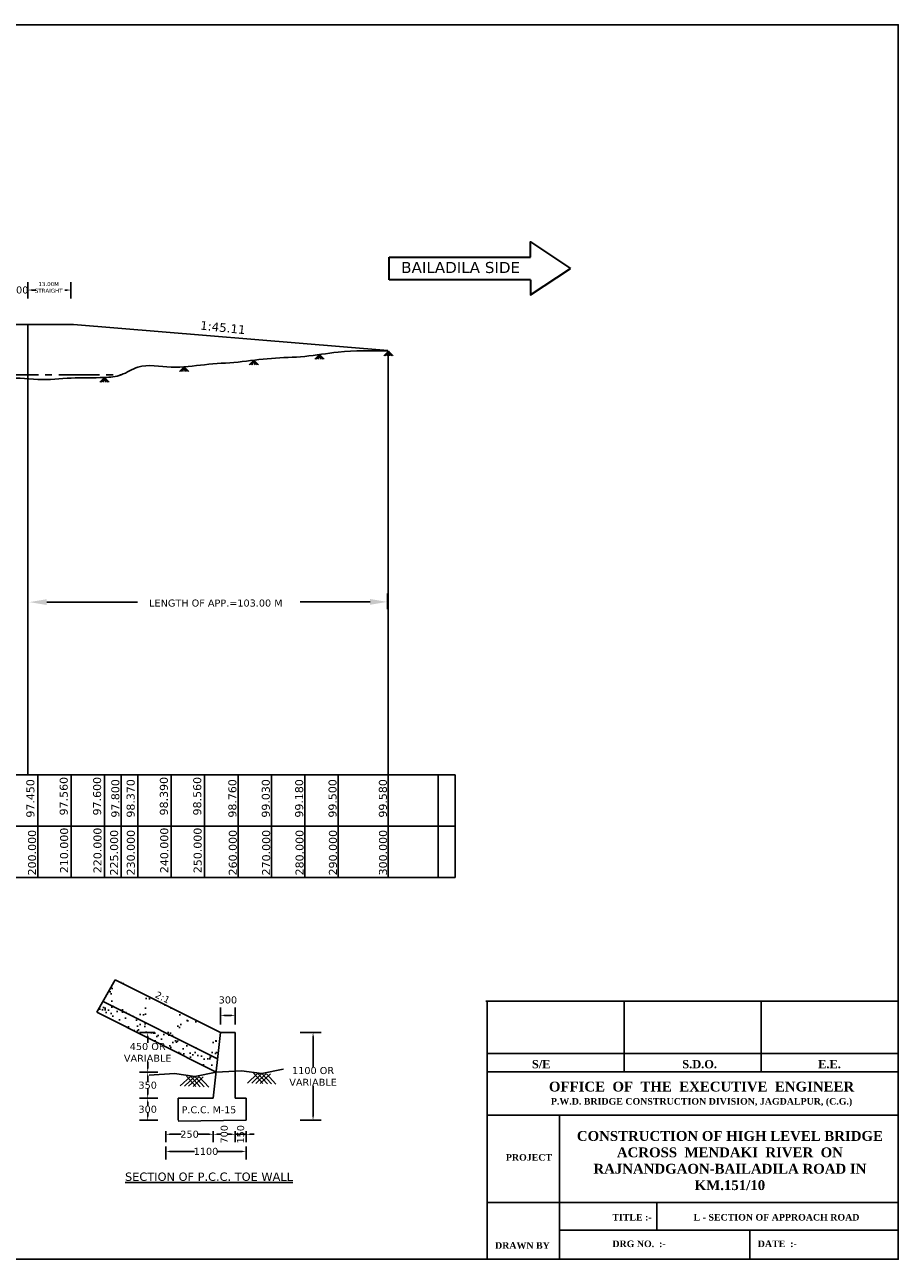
# Model space of a CAD drawing. Header units: feet. Extents: x -7746059455 to -3872100920, y -13315170765 to -6657279710.
# Tile 12 of 34: x -3872980004 to -3872947289, y -6657540428 to -6657494223. Entities that reach past the tile are written whole.
import ezdxf

# ---------------------------------------------------------------- set-up
doc = ezdxf.new("R2010")
doc.units = ezdxf.units.FT
doc.header["$MEASUREMENT"] = 0
doc.header["$PDMODE"] = 34
doc.header["$PDSIZE"] = 40
doc.linetypes.add('CENTER2', pattern=[28.575, 19.05, -3.175, 3.175, -3.175])
for name, color, linetype in [('CHAINAGE', 7, 'Continuous'), ('CHNGE', 7, 'Continuous'), ('GROUND_LVL', 114, 'Continuous'), ('TEX', 6, 'Continuous'), ('TEXT', 7, 'Continuous')]:
    doc.layers.add(name, color=color, linetype=linetype)
doc.layers.add('DIMENTION', color=7, linetype='Continuous', lineweight=9)
doc.styles.get("Standard").update_dxf_attribs({"font": 'verdana.ttf', "height": 264})
doc.dimstyles.new('Copy of ISO-25--------4', dxfattribs={"dimtxt": 200, "dimasz": 150, "dimexe": 300, "dimexo": 300, "dimgap": 0.02, "dimtad": 0, "dimtih": 1, "dimtoh": 1, "dimdec": 0, "dimlfac": 4, "dimdsep": 46, "dimtxsty": 'Standard', "dimcen": 150, "dimclrd": 1, "dimclre": 1, "dimclrt": 1, "dimadec": 0, "dimazin": 0, "dimtfac": 1, "dimtdec": 0, "dimtmove": 2, "dimatfit": 3, "dimfxl": 300, "dimarcsym": 0})
pattern_1 = [(142.5, (-3875013909.03, -6671265084.13), (15.313714, 468.411727), [0, -369.512685, 0, -413.270766, 0, -395.038232]), (172.5, (-3875013909, -6671265084.13), (-430.233515, 686.06498), [0, -199.34237, 0, -333.047618, 0, -127.627737]), (212.5, (-3875013610, -6671265084.13), (-757.04929, 1.375718), [0, -121.550225, 0, -437.580811, 0, -571.286059]), (222.5, (-3875013610, -6671265084.13), (-730.790733, 213.363325), [0, -60.775113, 0, -286.858532, 0, -328.185609])]

# ---------------------------------------------------------------- blocks, each defined once
blk = doc.blocks.new('*D60')
at = {"layer": 'Defpoints', "color": 0, "ltscale": 20, "transparency": 16777216}
for p in [(-3872972667.164012, -6657531298.225674), (-3872972667.164012, -6657531941.708136), (-3872972120.187997, -6657531941.708136)]:
    blk.add_point(p, dxfattribs=at)
at = {"layer": 'TEX', "color": 1, "lineweight": -2, "ltscale": 20, "transparency": 16777216}
for p, q in [((-3872972667.164012, -6657531641.708136), (-3872972667.164012, -6657530998.225674)), ((-3872972270.187997, -6657531298.225674), (-3872972517.164012, -6657531298.225674)), ((-3872972120.187997, -6657531641.708136), (-3872972120.187997, -6657530998.225674))]:
    blk.add_line(p, q, dxfattribs=at)
at = {"layer": 'TEX', "color": 1, "ltscale": 20, "transparency": 16777216}
for points in [[(-3872972517.164012, -6657531273.225674), (-3872972517.164012, -6657531323.225674), (-3872972667.164012, -6657531298.225674)], [(-3872972270.187997, -6657531273.225674), (-3872972270.187997, -6657531323.225674), (-3872972120.187997, -6657531298.225674)]]:
    blk.add_solid(points, dxfattribs=at)
at = {"layer": 'TEX', "color": 1, "ltscale": 20, "transparency": 16777216, "insert": (-3872972393.676004, -6657530723.223062), "char_height": 264, "attachment_point": 5}
blk.add_mtext('300', dxfattribs=at)
blk = doc.blocks.new('*D61')
at = {"layer": 'Defpoints', "color": 0, "ltscale": 20, "transparency": 16777216}
for p in [(-3872974718.324061, -6657533422.774967), (-3872975397.784658, -6657534403.100203), (-3872974718.324061, -6657534403.100203)]:
    blk.add_point(p, dxfattribs=at)
at = {"layer": 'TEX', "color": 1, "lineweight": -2, "ltscale": 20, "transparency": 16777216}
for p, q in [((-3872975018.324061, -6657533422.774967), (-3872975697.784658, -6657533422.774967)), ((-3872975397.784658, -6657533572.774967), (-3872975397.784658, -6657533775.421278)), ((-3872975397.784658, -6657534253.100203), (-3872975397.784658, -6657534050.45389)), ((-3872975018.324061, -6657534403.100203), (-3872975697.784658, -6657534403.100203))]:
    blk.add_line(p, q, dxfattribs=at)
at = {"layer": 'TEX', "color": 1, "ltscale": 20, "transparency": 16777216}
for points in [[(-3872975422.784658, -6657533572.774967), (-3872975372.784658, -6657533572.774967), (-3872975397.784658, -6657533422.774967)], [(-3872975422.784658, -6657534253.100203), (-3872975372.784658, -6657534253.100203), (-3872975397.784658, -6657534403.100203)]]:
    blk.add_solid(points, dxfattribs=at)
at = {"layer": 'TEX', "color": 1, "ltscale": 20, "transparency": 16777216, "insert": (-3872975397.784658, -6657533912.937585), "char_height": 264, "attachment_point": 5}
blk.add_mtext('350', dxfattribs=at)
blk = doc.blocks.new('*D62')
at = {"layer": 'Defpoints', "color": 0, "ltscale": 20, "transparency": 16777216}
for p in [(-3872974718.324061, -6657534403.100203), (-3872975397.784658, -6657535223.564222), (-3872974718.324061, -6657535223.564222)]:
    blk.add_point(p, dxfattribs=at)
at = {"layer": 'TEX', "color": 1, "lineweight": -2, "ltscale": 20, "transparency": 16777216}
for p, q in [((-3872975018.324061, -6657534403.100203), (-3872975697.784658, -6657534403.100203)), ((-3872975397.784658, -6657534553.100203), (-3872975397.784658, -6657534675.815907)), ((-3872975397.784658, -6657535073.564222), (-3872975397.784658, -6657534950.848518)), ((-3872975018.324061, -6657535223.564222), (-3872975697.784658, -6657535223.564222))]:
    blk.add_line(p, q, dxfattribs=at)
at = {"layer": 'TEX', "color": 1, "ltscale": 20, "transparency": 16777216}
for points in [[(-3872975422.784658, -6657534553.100203), (-3872975372.784658, -6657534553.100203), (-3872975397.784658, -6657534403.100203)], [(-3872975422.784658, -6657535073.564222), (-3872975372.784658, -6657535073.564222), (-3872975397.784658, -6657535223.564222)]]:
    blk.add_solid(points, dxfattribs=at)
at = {"layer": 'TEX', "color": 1, "ltscale": 20, "transparency": 16777216, "insert": (-3872975397.784657, -6657534813.332213), "char_height": 264, "attachment_point": 5}
blk.add_mtext('300', dxfattribs=at)
blk = doc.blocks.new('*D63')
at = {"layer": 'Defpoints', "color": 0, "ltscale": 20, "transparency": 16777216}
for p in [(-3872974718.324061, -6657535336.831915), (-3872972940.652018, -6657535336.831915), (-3872972940.652018, -6657535748.845017)]:
    blk.add_point(p, dxfattribs=at)
at = {"layer": 'TEX', "color": 1, "lineweight": -2, "ltscale": 20, "transparency": 16777216}
for p, q in [((-3872974718.324061, -6657535636.831915), (-3872974718.324061, -6657536048.845017)), ((-3872974568.324061, -6657535748.845017), (-3872974149.534903, -6657535748.845017)), ((-3872973090.652018, -6657535748.845017), (-3872973509.441176, -6657535748.845017)), ((-3872972940.652018, -6657535636.831915), (-3872972940.652018, -6657536048.845017))]:
    blk.add_line(p, q, dxfattribs=at)
at = {"layer": 'TEX', "color": 1, "ltscale": 20, "transparency": 16777216}
for points in [[(-3872974568.324061, -6657535723.845017), (-3872974568.324061, -6657535773.845017), (-3872974718.324061, -6657535748.845017)], [(-3872973090.652018, -6657535723.845017), (-3872973090.652018, -6657535773.845017), (-3872972940.652018, -6657535748.845017)]]:
    blk.add_solid(points, dxfattribs=at)
at = {"layer": 'TEX', "color": 1, "ltscale": 20, "transparency": 16777216, "insert": (-3872973829.488039, -6657535748.845017), "char_height": 264, "attachment_point": 5}
blk.add_mtext('250', dxfattribs=at)
blk = doc.blocks.new('*D64')
at = {"layer": 'Defpoints', "color": 0, "ltscale": 20, "transparency": 16777216}
for p in [(-3872972940.652018, -6657535336.831915), (-3872972120.187997, -6657535336.831915), (-3872972120.187997, -6657535748.845017)]:
    blk.add_point(p, dxfattribs=at)
at = {"layer": 'TEX', "color": 1, "lineweight": -2, "ltscale": 20, "transparency": 16777216}
for p, q in [((-3872972940.652018, -6657535636.831915), (-3872972940.652018, -6657536048.845017)), ((-3872972790.652018, -6657535748.845017), (-3872972667.847661, -6657535748.845017)), ((-3872972270.187997, -6657535748.845017), (-3872972392.992349, -6657535748.845017)), ((-3872972120.187997, -6657535636.831915), (-3872972120.187997, -6657536048.845017))]:
    blk.add_line(p, q, dxfattribs=at)
at = {"layer": 'TEX', "color": 1, "ltscale": 20, "transparency": 16777216}
for points in [[(-3872972790.652018, -6657535723.845017), (-3872972790.652018, -6657535773.845017), (-3872972940.652018, -6657535748.845017)], [(-3872972270.187997, -6657535723.845017), (-3872972270.187997, -6657535773.845017), (-3872972120.187997, -6657535748.845017)]]:
    blk.add_solid(points, dxfattribs=at)
at = {"layer": 'TEX', "color": 1, "ltscale": 20, "transparency": 16777216, "insert": (-3872972530.420005, -6657535748.845017), "char_height": 264, "attachment_point": 5, "rotation": 90}
blk.add_mtext('700', dxfattribs=at)
blk = doc.blocks.new('*D65')
at = {"layer": 'Defpoints', "color": 0, "ltscale": 20, "transparency": 16777216}
for p in [(-3872972120.187997, -6657535336.831915), (-3872971709.955986, -6657535336.831915), (-3872971709.955986, -6657535748.845017)]:
    blk.add_point(p, dxfattribs=at)
at = {"layer": 'TEX', "color": 1, "lineweight": -2, "ltscale": 20, "transparency": 16777216}
for p, q in [((-3872972270.187997, -6657535748.845017), (-3872972420.187997, -6657535748.845017)), ((-3872972120.187997, -6657535636.831915), (-3872972120.187997, -6657536048.845017)), ((-3872972120.187997, -6657535748.845017), (-3872971709.955986, -6657535748.845017)), ((-3872971709.955986, -6657535636.831915), (-3872971709.955986, -6657536048.845017)), ((-3872971559.955986, -6657535748.845017), (-3872971409.955986, -6657535748.845017))]:
    blk.add_line(p, q, dxfattribs=at)
at = {"layer": 'TEX', "color": 1, "ltscale": 20, "transparency": 16777216}
for points in [[(-3872972270.187997, -6657535723.845017), (-3872972270.187997, -6657535773.845017), (-3872972120.187997, -6657535748.845017)], [(-3872971559.955986, -6657535723.845017), (-3872971559.955986, -6657535773.845017), (-3872971709.955986, -6657535748.845017)]]:
    blk.add_solid(points, dxfattribs=at)
at = {"layer": 'TEX', "color": 1, "ltscale": 20, "transparency": 16777216, "insert": (-3872971915.07199, -6657535748.845017), "char_height": 264, "attachment_point": 5, "rotation": 90}
blk.add_mtext('150', dxfattribs=at)
blk = doc.blocks.new('*D66')
at = {"layer": 'Defpoints', "color": 0, "ltscale": 20, "transparency": 16777216}
for p in [(-3872975397.784658, -6657531944.236369), (-3872974834.255525, -6657531944.236369), (-3872974718.324061, -6657533422.774967)]:
    blk.add_point(p, dxfattribs=at)
at = {"layer": 'TEX', "color": 1, "lineweight": -2, "ltscale": 20, "transparency": 16777216}
for p, q in [((-3872975134.255525, -6657531944.236369), (-3872975697.784658, -6657531944.236369)), ((-3872975397.784658, -6657532094.236369), (-3872975397.784658, -6657532328.737514)), ((-3872975397.784658, -6657533272.774967), (-3872975397.784658, -6657533038.273821)), ((-3872975018.324061, -6657533422.774967), (-3872975697.784658, -6657533422.774967))]:
    blk.add_line(p, q, dxfattribs=at)
at = {"layer": 'TEX', "color": 1, "ltscale": 20, "transparency": 16777216}
for points in [[(-3872975422.784658, -6657532094.236369), (-3872975372.784658, -6657532094.236369), (-3872975397.784658, -6657531944.236369)], [(-3872975422.784658, -6657533272.774967), (-3872975372.784658, -6657533272.774967), (-3872975397.784658, -6657533422.774967)]]:
    blk.add_solid(points, dxfattribs=at)
at = {"layer": 'TEX', "color": 1, "ltscale": 20, "transparency": 16777216, "insert": (-3872975397.784657, -6657532683.505669), "char_height": 264, "attachment_point": 5}
blk.add_mtext('450 OR \\PVARIABLE', dxfattribs=at)
blk = doc.blocks.new('*D67')
at = {"layer": 'Defpoints', "color": 0, "ltscale": 20, "transparency": 16777216}
for p in [(-3872969982.411651, -6657531941.708136), (-3872969982.411651, -6657535223.564222), (-3872969204.551116, -6657535223.564222)]:
    blk.add_point(p, dxfattribs=at)
at = {"layer": 'TEX', "color": 1, "lineweight": -2, "ltscale": 20, "transparency": 16777216}
for p, q in [((-3872969682.411651, -6657531941.708136), (-3872968904.551116, -6657531941.708136)), ((-3872969204.551116, -6657532091.708136), (-3872969204.551116, -6657533227.868026)), ((-3872969204.551116, -6657535073.564222), (-3872969204.551116, -6657533937.404332)), ((-3872969682.411651, -6657535223.564222), (-3872968904.551116, -6657535223.564222))]:
    blk.add_line(p, q, dxfattribs=at)
at = {"layer": 'TEX', "color": 1, "ltscale": 20, "transparency": 16777216}
for points in [[(-3872969229.551116, -6657532091.708136), (-3872969179.551116, -6657532091.708136), (-3872969204.551116, -6657531941.708136)], [(-3872969229.551116, -6657535073.564222), (-3872969179.551116, -6657535073.564222), (-3872969204.551116, -6657535223.564222)]]:
    blk.add_solid(points, dxfattribs=at)
at = {"layer": 'TEX', "color": 1, "ltscale": 20, "transparency": 16777216, "insert": (-3872969204.551116, -6657533582.63618), "char_height": 264, "attachment_point": 5}
blk.add_mtext('1100 OR \\PVARIABLE', dxfattribs=at)
blk = doc.blocks.new('*D68')
at = {"layer": 'Defpoints', "color": 0, "ltscale": 20, "transparency": 16777216}
for p in [(-3872974718.324061, -6657535910.088154), (-3872971709.955986, -6657535910.088154), (-3872971709.955986, -6657536389.405457)]:
    blk.add_point(p, dxfattribs=at)
at = {"layer": 'TEX', "color": 1, "lineweight": -2, "ltscale": 20, "transparency": 16777216}
for p, q in [((-3872974718.324061, -6657536210.088154), (-3872974718.324061, -6657536689.405457)), ((-3872974568.324061, -6657536389.405457), (-3872973639.237256, -6657536389.405457)), ((-3872971859.955986, -6657536389.405457), (-3872972789.04279, -6657536389.405457)), ((-3872971709.955986, -6657536210.088154), (-3872971709.955986, -6657536689.405457))]:
    blk.add_line(p, q, dxfattribs=at)
at = {"layer": 'TEX', "color": 1, "ltscale": 20, "transparency": 16777216}
for points in [[(-3872974568.324061, -6657536364.405457), (-3872974568.324061, -6657536414.405457), (-3872974718.324061, -6657536389.405457)], [(-3872971859.955986, -6657536364.405457), (-3872971859.955986, -6657536414.405457), (-3872971709.955986, -6657536389.405457)]]:
    blk.add_solid(points, dxfattribs=at)
at = {"layer": 'TEX', "color": 1, "ltscale": 20, "transparency": 16777216, "insert": (-3872973214.140023, -6657536389.405457), "char_height": 264, "attachment_point": 5}
blk.add_mtext('1100', dxfattribs=at)

msp = doc.modelspace()

# ---------------------------------------------------------------- hatches: boundary and pattern name
at = {"layer": 'TEX', "ltscale": 20}
h = msp.add_hatch(dxfattribs=at)
h.set_pattern_fill('AR-SAND', color=256, scale=243.100451, style=0)
h.set_pattern_definition(pattern_1)
h.paths.add_polyline_path([(-3872977069.575383, -6657530771.903606), (-3872976608.87022, -6657529962.761981), (-3872972667.444925, -6657531944.236359), (-3872972776.966304, -6657532929.928756)])
h.paths.add_polyline_path([(-3872974313.849938, -6657531779.188231), (-3872974194.6617, -6657531533.038172, 0.4142135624), (-3872974321.623526, -6657531167.699865), (-3872974932.007636, -6657530872.145986, 0.4142135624), (-3872975297.345938, -6657530999.107811), (-3872975416.534177, -6657531245.257877, 0.4142135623), (-3872975289.572351, -6657531610.596176), (-3872974679.188238, -6657531906.150059, 0.4142135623)], flags=16)
h.paths.add_polyline_path([(-3872974014.759674, -6657532251.483289), (-3872973404.375561, -6657532547.037169, 0.4142135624), (-3872973039.03726, -6657532420.075345), (-3872972919.84902, -6657532173.92528, 0.4142135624), (-3872973046.810849, -6657531808.586979), (-3872973657.194959, -6657531513.033095, 0.4142135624), (-3872974022.533261, -6657531639.994919), (-3872974141.721498, -6657531886.144981, 0.4142135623)], flags=16)
h.paths.add_polyline_path([(-3872975598.784648, -6657531136.58737), (-3872975479.596413, -6657530890.437308, 0.4142135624), (-3872975606.558238, -6657530525.099006), (-3872976216.942348, -6657530229.545123, 0.4142135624), (-3872976582.280649, -6657530356.50695), (-3872976701.468887, -6657530602.657012, 0.4142135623), (-3872976574.507062, -6657530967.995316), (-3872975964.122952, -6657531263.549198, 0.4142135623)], flags=16)
h = msp.add_hatch(dxfattribs=at)
h.set_pattern_fill('AR-SAND', color=256, scale=243.100451, style=0)
h.set_pattern_definition(pattern_1)
h.paths.add_polyline_path([(-3872977299.927965, -6657531176.474421), (-3872977069.575383, -6657530771.903606), (-3872972776.966304, -6657532929.928756), (-3872972831.726991, -6657533422.774956)])

# ---------------------------------------------------------------- linework, layer by layer
at = {"ltscale": 20}
for p, q in [((-3872966382.971311, -6657506445.881263), (-3872966557.627948, -6657506620.339599)), ((-3872966382.971311, -6657506445.881263), (-3872966516.388855, -6657506620.339599)), ((-3872966382.971311, -6657506445.881263), (-3872966442.538764, -6657506620.339606)), ((-3872966382.971311, -6657506445.881263), (-3872966208.314672, -6657506620.339599)), ((-3872966382.971311, -6657506445.881263), (-3872966253.095954, -6657506620.339599)), ((-3872966382.971311, -6657506445.881263), (-3872966341.810583, -6657506620.339606)), ((-3872971419.738529, -6657506780.272664), (-3872971594.395166, -6657506954.731)), ((-3872971419.738529, -6657506780.272664), (-3872971553.156073, -6657506954.731)), ((-3872971419.738529, -6657506780.272664), (-3872971479.305983, -6657506954.731008)), ((-3872971419.738529, -6657506780.272664), (-3872971245.08189, -6657506954.731)), ((-3872971419.738529, -6657506780.272664), (-3872971289.863173, -6657506954.731)), ((-3872971419.738529, -6657506780.272664), (-3872971378.577801, -6657506954.731008)), ((-3872968964.924749, -6657506568.721034), (-3872969139.581387, -6657506743.17937)), ((-3872968964.924749, -6657506568.721034), (-3872969098.342293, -6657506743.17937)), ((-3872968964.924749, -6657506568.721034), (-3872969024.492203, -6657506743.179378)), ((-3872968964.924749, -6657506568.721034), (-3872968790.26811, -6657506743.17937)), ((-3872968964.924749, -6657506568.721034), (-3872968835.049393, -6657506743.17937)), ((-3872968964.924749, -6657506568.721034), (-3872968923.764021, -6657506743.179378)), ((-3872974032.690957, -6657507030.742358), (-3872974207.347594, -6657507205.200694)), ((-3872974032.690957, -6657507030.742358), (-3872974166.1085, -6657507205.200694)), ((-3872974032.690957, -6657507030.742358), (-3872974092.25841, -6657507205.200702)), ((-3872974032.690957, -6657507030.742358), (-3872973858.034318, -6657507205.200694)), ((-3872974032.690957, -6657507030.742358), (-3872973902.8156, -6657507205.200694)), ((-3872974032.690957, -6657507030.742358), (-3872973991.530229, -6657507205.200702)), ((-3872977014.688251, -6657507426.858563), (-3872977189.344889, -6657507601.316899)), ((-3872977014.688251, -6657507426.858563), (-3872977148.105795, -6657507601.316899)), ((-3872977014.688251, -6657507426.858563), (-3872977074.255705, -6657507601.316907)), ((-3872977014.688251, -6657507426.858563), (-3872976840.031612, -6657507601.316899)), ((-3872977014.688251, -6657507426.858563), (-3872976884.812895, -6657507601.316899)), ((-3872977014.688251, -6657507426.858563), (-3872976973.527523, -6657507601.316907))]:
    msp.add_line(p, q, dxfattribs=at)
at = {"layer": 'CHAINAGE', "color": 241}
for p, q in [((-3872979514.688251, -6657522291.858578), (-3872979514.688251, -6657526133.100207)), ((-3872978264.688251, -6657522291.858572), (-3872978264.688251, -6657526133.100202)), ((-3872977014.688251, -6657522291.858579), (-3872977014.688251, -6657526133.100208)), ((-3872976389.688251, -6657522291.858568), (-3872976389.688251, -6657526133.100198)), ((-3872975764.688251, -6657522291.858583), (-3872975764.688251, -6657526133.100213)), ((-3872974514.688251, -6657522291.858579), (-3872974514.688251, -6657526133.100208)), ((-3872973264.688251, -6657522291.858574), (-3872973264.688251, -6657526133.100204)), ((-3872972014.688251, -6657522291.858575), (-3872972014.688251, -6657526133.100204)), ((-3872970764.688251, -6657522291.85858), (-3872970764.688251, -6657526133.100209)), ((-3872969514.688251, -6657522291.858569), (-3872969514.688251, -6657526133.100199)), ((-3872968264.68825, -6657522291.85858), (-3872968264.68825, -6657526133.100209)), ((-3872966389.68825, -6657522291.858573), (-3872966389.68825, -6657526133.100203)), ((-3872964514.68825, -6657522291.858575), (-3872964514.68825, -6657526133.100204))]:
    msp.add_line(p, q, dxfattribs=at)
at = {"layer": 'CHAINAGE', "color": 3}
for p, q in [((-3872963889.688251, -6657522291.858571), (-3872974202.188251, -6657522291.858568)), ((-3872963889.688252, -6657522291.858575), (-3872963889.688252, -6657526133.100204)), ((-3873010416.426373, -6657524212.479387), (-3872975139.688251, -6657524212.479385)), ((-3872963889.688252, -6657524212.479384), (-3872975139.688251, -6657524212.479385)), ((-3872974202.188251, -6657526133.100203), (-3872963889.688251, -6657526133.100204))]:
    msp.add_line(p, q, dxfattribs=at)
for points in [[(-3872975139.688251, -6657526133.100203), (-3873010416.426373, -6657526133.100202), (-3873010416.426373, -6657522291.858573), (-3872975139.688251, -6657522291.858568)], [(-3872963889.688252, -6657522291.858569), (-3872975139.688251, -6657522291.858568)]]:
    msp.add_lwpolyline(points, dxfattribs=at)
at = {"layer": 'CHNGE', "color": 31}
msp.add_line((-3872974906.313221, -6657530884.417583), (-3872974906.313221, -6657530884.417583), dxfattribs=at)
at = {"layer": 'DIMENTION', "color": 5, "lineweight": 30, "ltscale": 20}
for p, q in [((-3872966358.711217, -6657502921.611927), (-3872961056.866022, -6657502921.611927)), ((-3872966358.711217, -6657503765.845907), (-3872966358.711217, -6657502921.611927)), ((-3872961056.866022, -6657503765.845907), (-3872966358.711218, -6657503765.845908))]:
    msp.add_line(p, q, dxfattribs=at)
for points in [[(-3872961056.866022, -6657502921.611927), (-3872961056.866022, -6657502348.583721), (-3872959568.711218, -6657503343.728919)], [(-3872961056.866022, -6657503765.845907), (-3872961056.866022, -6657504338.874112), (-3872959568.711218, -6657503343.728919)]]:
    msp.add_lwpolyline(points, dxfattribs=at)
at = {"layer": 'GROUND_LVL', "color": 4}
for p, q in [((-3872962735.279803, -6657530770.878137), (-3872947289.06505, -6657530770.878136)), ((-3872962685.279803, -6657540427.791694), (-3872962685.279803, -6657530770.878137)), ((-3872957553.208218, -6657530770.878137), (-3872957553.20822, -6657533408.59422)), ((-3872952421.136632, -6657530770.878137), (-3872952421.136635, -6657533408.59422)), ((-3872962685.279803, -6657532729.081156), (-3872947289.06505, -6657532729.081156)), ((-3872962685.279803, -6657533408.59422), (-3872947289.06505, -6657533408.59422)), ((-3872962685.279803, -6657535035.090153), (-3872947289.06505, -6657535035.090153)), ((-3872959982.738434, -6657535035.090153), (-3872959982.738434, -6657540427.791694)), ((-3872962685.279803, -6657538298.759727), (-3872947289.06505, -6657538298.759727)), ((-3872956334.065051, -6657538298.759727), (-3872956334.065051, -6657539337.791693)), ((-3872959982.738436, -6657539337.791693), (-3872947289.06505, -6657539337.791693)), ((-3872952854.777616, -6657539337.791693), (-3872952854.777616, -6657540427.791694))]:
    msp.add_line(p, q, dxfattribs=at)
at = {"layer": 'TEX', "color": 1, "ltscale": 20}
for p, q in [((-3872979888.278097, -6657504153.335227), (-3872979889.688251, -6657504153.335227)), ((-3872979888.278097, -6657504464.593594), (-3872979888.278097, -6657503853.335227)), ((-3872979738.278097, -6657504153.335227), (-3872979653.53793, -6657504153.335227)), ((-3872979738.278097, -6657504153.335227), (-3872979588.278097, -6657504153.335227)), ((-3872978419.096277, -6657504153.335224), (-3872978503.836445, -6657504153.335224)), ((-3872978269.096277, -6657504464.593591), (-3872978269.096277, -6657503853.335224))]:
    msp.add_line(p, q, dxfattribs=at)
at = {"layer": 'TEX', "color": 7, "ltscale": 20}
for p, q in [((-3872997134.688251, -6657505439.358567), (-3872978177.12561, -6657505439.358567)), ((-3872978177.12561, -6657505439.358567), (-3872966409.68825, -6657506417.411746)), ((-3872966389.68825, -6657522291.858569), (-3872966389.68825, -6657506436.858566))]:
    msp.add_line(p, q, dxfattribs=at)
at = {"layer": 'TEX', "ltscale": 20}
for p, q in [((-3872979888.2781, -6657522291.858569), (-3872979888.2781, -6657505439.596628)), ((-3872966420.300058, -6657515510.100819), (-3872966420.300058, -6657516097.709953)), ((-3872979177.188251, -6657515833.227608), (-3872975775.746318, -6657515833.227608)), ((-3872967070.300058, -6657515823.905386), (-3872969684.29623, -6657515823.905386)), ((-3872976608.87022, -6657529962.761991), (-3872977299.927965, -6657531176.47443)), ((-3872972667.444925, -6657531944.236369), (-3872976608.87022, -6657529962.761991)), ((-3872972776.966304, -6657532929.92877), (-3872977065.191643, -6657530774.107461)), ((-3872972831.726991, -6657533422.774967), (-3872977299.927965, -6657531176.47443)), ((-3872972667.164012, -6657531941.708136), (-3872972940.652018, -6657534403.100203)), ((-3872972120.187997, -6657531941.708136), (-3872972667.164012, -6657531941.708136)), ((-3872972120.187997, -6657531941.708136), (-3872972120.187997, -6657534403.100203)), ((-3872974178.947092, -6657533941.271734), (-3872973797.479044, -6657533581.617436)), ((-3872974012.727504, -6657533947.588078), (-3872973631.259462, -6657533587.933779)), ((-3872973593.429892, -6657533963.52139), (-3872973946.503531, -6657533575.954508)), ((-3872973863.703021, -6657533953.251008), (-3872973482.234981, -6657533593.596709)), ((-3872973427.210309, -6657533969.83773), (-3872973780.283947, -6657533582.270848)), ((-3872973697.48344, -6657533959.567351), (-3872973316.015399, -6657533599.913055)), ((-3872973278.185827, -6657533975.500659), (-3872973631.259462, -6657533587.933779)), ((-3872973111.966243, -6657533981.817009), (-3872973465.039881, -6657533594.250128)), ((-3872971665.631263, -6657533832.202948), (-3872971284.163216, -6657533472.548645)), ((-3872971499.411675, -6657533838.519287), (-3872971117.943633, -6657533478.864988)), ((-3872971080.114063, -6657533854.452601), (-3872971433.187701, -6657533466.88572)), ((-3872971350.387193, -6657533844.182218), (-3872970968.91915, -6657533484.52792)), ((-3872970913.894479, -6657533860.768942), (-3872971266.968116, -6657533473.202058)), ((-3872971184.167611, -6657533850.498562), (-3872970802.699569, -6657533490.844262)), ((-3872970764.869997, -6657533866.431869), (-3872971117.943633, -6657533478.864988)), ((-3872970598.650413, -6657533872.748217), (-3872970951.724051, -6657533485.181334)), ((-3872974251.726991, -6657534403.100203), (-3872974251.726991, -6657535223.564222)), ((-3872972940.652018, -6657534403.100203), (-3872974251.726991, -6657534403.100203)), ((-3872972120.187997, -6657534403.100203), (-3872971709.955986, -6657534403.100203)), ((-3872971709.955986, -6657534403.100203), (-3872971709.955986, -6657535223.564222)), ((-3872971709.955986, -6657535223.564222), (-3872974251.726991, -6657535253.100203))]:
    msp.add_line(p, q, dxfattribs=at)
at = {"layer": 'TEX', "linetype": 'CENTER2', "ltscale": 80}
msp.add_line((-3872997014.688253, -6657507326.858568), (-3872976389.688251, -6657507326.858565), dxfattribs=at)
at = {"layer": 'TEX', "color": 3, "ltscale": 20}
for p, q in [((-3872963889.688252, -6657522291.858573), (-3872964264.688252, -6657522291.858573)), ((-3872975139.688251, -6657526133.100203), (-3872974202.188252, -6657526133.100203))]:
    msp.add_line(p, q, dxfattribs=at)
at = {"layer": 'TEX', "color": 7, "ltscale": 20}
msp.add_lwpolyline([(-3873012839.06505, -6657494223.100203), (-3872947289.06505, -6657494223.100203), (-3872947289.06505, -6657540427.791699), (-3873012839.06505, -6657540427.791699)], close=True, dxfattribs=at)
at = {"layer": 'TEX', "ltscale": 20}
for points in [[(-3872972831.726993, -6657533422.774967), (-3872972831.726993, -6657533422.774967), (-3872973631.259462, -6657533587.933779), (-3872974398.009241, -6657533477.715004), (-3872975345.042822, -6657533531.843758)], [(-3872970318.411162, -6657533313.706179), (-3872970318.411162, -6657533313.706179), (-3872971117.943633, -6657533478.864988), (-3872971884.693412, -6657533368.646216), (-3872972831.726991, -6657533422.774967)]]:
    msp.add_lwpolyline(points, dxfattribs=at)
at = {"layer": 'TEX', "color": 7, "ltscale": 20}
msp.add_spline([(-3873004514.688251, -6657505791.858569), (-3873003264.688251, -6657505956.858569), (-3873002014.688251, -6657506191.858569), (-3873000764.688251, -6657506426.858569), (-3872999514.688251, -6657506791.858568), (-3872998264.688251, -6657506991.858568), (-3872997014.688251, -6657507326.858568), (-3872995764.688251, -6657507336.858568), (-3872994514.688251, -6657507351.858568), (-3872993264.688251, -6657507519.754027), (-3872992014.688251, -6657508971.858567), (-3872990764.688251, -6657509786.858567), (-3872989514.688251, -6657510846.858567), (-3872988264.688249, -6657510611.858572), (-3872987014.688251, -6657510356.858567), (-3872985764.688251, -6657510286.858567), (-3872984514.688251, -6657510911.858566), (-3872983286.426373, -6657510436.858573), (-3872982014.688251, -6657509261.85857), (-3872980764.688251, -6657507511.858566), (-3872979514.688251, -6657507501.858566), (-3872978264.688251, -6657507446.858569), (-3872977014.688251, -6657507426.858565), (-3872976389.688251, -6657507326.858565), (-3872975764.688251, -6657507041.858565), (-3872974514.688251, -6657507041.858565), (-3872973264.688251, -6657506946.858565), (-3872972014.688251, -6657506846.858572), (-3872970764.688251, -6657506711.858566), (-3872969514.688251, -6657506636.858566), (-3872968264.68825, -6657506476.858566), (-3872966389.68825, -6657506436.858566)], degree=3, dxfattribs=at)
at = {"layer": 'TEX', "color": 1, "ltscale": 20}
for points in [[(-3872979738.278097, -6657504128.335227), (-3872979738.278097, -6657504178.335227), (-3872979888.278097, -6657504153.335227)], [(-3872979738.278097, -6657504128.335227), (-3872979738.278097, -6657504178.335227), (-3872979888.278097, -6657504153.335227)], [(-3872978419.096277, -6657504128.335224), (-3872978419.096277, -6657504178.335224), (-3872978269.096277, -6657504153.335224)]]:
    msp.add_solid(points, dxfattribs=at)
at = {"layer": 'TEX', "ltscale": 20}
for points in [[(-3872979177.188251, -6657515724.894275), (-3872979177.188251, -6657515941.560941), (-3872979827.188251, -6657515833.227608)], [(-3872967070.300058, -6657515715.572053), (-3872967070.300058, -6657515932.238719), (-3872966420.300058, -6657515823.905386)]]:
    msp.add_solid(points, dxfattribs=at)

# ---------------------------------------------------------------- texts
at = {"layer": 'CHAINAGE', "color": 241}
for s, p in [('97.560', (-3872978392.360728, -6657523815.36135)), ('97.600', (-3872977142.360728, -6657523815.361357)), ('98.390', (-3872974642.360728, -6657523815.361357)), ('98.560', (-3872973392.360728, -6657523815.361352)), ('97.450', (-3872979640.308068, -6657523898.548482)), ('97.800', (-3872976459.688251, -6657523898.548488)), ('98.370', (-3872975885.875056, -6657523898.548488)), ('98.760', (-3872972075.679709, -6657523898.548479)), ('99.030', (-3872970825.679709, -6657523898.548484)), ('99.180', (-3872969575.679709, -6657523898.548473)), ('99.500', (-3872968325.679708, -6657523898.548484)), ('99.580', (-3872966440.875055, -6657523898.548477))]:
    msp.add_text(s, height=300, rotation=90, dxfattribs=at).set_placement(p)
at = {"layer": 'CHAINAGE', "color": 241, "char_height": 300, "width": 1234.1875, "rotation": 90}
for s, insert, attachment_point in [('200.000', (-3872979878.781455, -6657526059.955953), 1), ('210.000', (-3872978372.061399, -6657525976.76882), 7), ('220.000', (-3872977122.061399, -6657525976.768826), 7), ('225.000', (-3872976804.468481, -6657526059.955943), 1), ('230.000', (-3872976179.468481, -6657526059.955958), 1), ('240.000', (-3872974622.061399, -6657525976.768826), 7), ('250.000', (-3872973372.061399, -6657525976.768822), 7), ('260.000', (-3872972361.011257, -6657526059.95595), 1), ('270.000', (-3872971111.011257, -6657526059.955955), 1), ('280.000', (-3872969861.011257, -6657526059.955944), 1), ('290.000', (-3872968611.011256, -6657526059.955955), 1), ('300.000', (-3872966736.206603, -6657526059.955948), 1)]:
    msp.add_mtext(s, dxfattribs=dict(at, insert=insert, attachment_point=attachment_point))
at = {"layer": 'CHNGE', "insert": (-3872974524.167799, -6657530636.84703), "char_height": 257.9890176, "width": 729.45674318, "attachment_point": 3, "rotation": 333.3099324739}
msp.add_mtext('2:1', dxfattribs=at)
at = {"layer": 'CHNGE', "insert": (-3872974122.192056, -6657534702.681344), "char_height": 257.9890176, "width": 17845.6610813, "attachment_point": 1}
msp.add_mtext('P.C.C. M-15', dxfattribs=at)
at = {"layer": 'TEX', "color": 1, "ltscale": 20, "insert": (-3872980325.778097, -6657504153.335227), "char_height": 264, "attachment_point": 5}
msp.add_mtext('7000', dxfattribs=at)
at = {"layer": 'TEX', "color": 1, "ltscale": 20, "insert": (-3872979105.868048, -6657504056.680707), "char_height": 150, "width": 1913.7329998, "attachment_point": 5}
msp.add_mtext('13.00M \\PSTRAIGHT', dxfattribs=at)
at = {"layer": 'TEX', "ltscale": 20, "insert": (-3872973412.014036, -6657505309.120109), "char_height": 324, "width": 1903.36098345, "attachment_point": 1, "rotation": 354.052581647}
msp.add_mtext('1:45.11', dxfattribs=at)
at = {"layer": 'TEX', "color": 3, "ltscale": 20, "insert": (-3872972844.575089, -6657515869.873636), "char_height": 264, "attachment_point": 5}
msp.add_mtext('\\A1;LENGTH OF APP.=103.00 M', dxfattribs=at)
at = {"layer": 'TEX'}
for s, insert, char_height, width, attachment_point in [('{\\fTimes New Roman|b1|i0|c0|p18;S/E}', (-3872961009.649853, -6657532971.424074), 306.735, 960.86103454, 1), ('{\\fTimes New Roman|b1|i0|c0|p18;S.D.O.}', (-3872955379.054476, -6657532971.424074), 306.735, 2132.5198752, 1), ('{\\fTimes New Roman|b1|i0|c0|p18;E.E.}', (-3872950292.841626, -6657532971.424074), 306.735, 2132.5198752, 1), ('{\\fTimes New Roman|b1|i0|c0|p18;OFFICE  OF  THE  EXECUTIVE  ENGINEER\\P\\H0.6667x;P.W.D. BRIDGE CONSTRUCTION DIVISION, JAGDALPUR, (C.G.)}', (-3872954657.869989, -6657533779.652678), 368.082, 18553.3695204, 2), ('{\\fTimes New Roman|b1|i0|c0|p18;CONSTRUCTION OF HIGH LEVEL BRIDGE\\PACROSS  MENDAKI  RIVER  ON RAJNANDGAON-BAILADILA ROAD IN KM.151/10     }', (-3872953595.981818, -6657536735.451432), 368.082, 12395.43709827, 5), ('{\\fTimes New Roman|b1|i0|c0|p18;PROJECT}', (-3872961985.69601, -6657536489.98932), 245.388, 3424.3650012, 1), ('{\\fTimes New Roman|b1|i0|c0|p18;TITLE :-}', (-3872957996.436985, -6657538731.493999), 245.388, 3424.3650012, 1), ('{\\fTimes New Roman|b1|i0|c0|p18;L - SECTION OF APPROACH ROAD}', (-3872954954.065051, -6657538731.493999), 245.388, 11041.9446852, 1), ('{\\fTimes New Roman|b1|i0|c0|p18;DRG NO.  :-  }', (-3872957996.436985, -6657539725.209197), 245.388, 9083.0122812, 1), ('{\\fTimes New Roman|b1|i0|c0|p18;DATE  :-    }', (-3872952552.132822, -6657539725.209197), 245.388, 3424.3650012, 1), ('{\\fTimes New Roman|b1|i0|c0|p18;DRAWN BY}', (-3872962389.545817, -6657539788.028336), 245.388, 3424.3650012, 1)]:
    msp.add_mtext(s, dxfattribs=dict(at, insert=insert, char_height=char_height, width=width, attachment_point=attachment_point))
at = {"layer": 'TEX', "ltscale": 20, "insert": (-3872973101.25617, -6657537181.560905), "char_height": 309.58682112, "width": 7473.7220027, "attachment_point": 2}
msp.add_mtext('{\\LSECTION OF P.C.C. TOE WALL}', dxfattribs=at)
at = {"layer": 'TEXT', "color": 191, "lineweight": 30, "insert": (-3872961453.319506, -6657503102.445403), "char_height": 412.776, "width": 5024.05047966, "attachment_point": 3}
msp.add_mtext('BAILADILA SIDE', dxfattribs=at)

# ---------------------------------------------------------------- dimensions: what is measured, and where the dimension line sits
at = {"layer": 'TEX', "ltscale": 20}
for base, p1, p2, text, picture, middle in [((-3872972667.164012, -6657531298.225674), (-3872972120.187997, -6657531941.708136), (-3872972667.164012, -6657531941.708136), '300', '*D60', (-3872972393.676004, -6657530723.223062)), ((-3872972940.652018, -6657535748.845017), (-3872974718.324061, -6657535336.831915), (-3872972940.652018, -6657535336.831915), '250', '*D63', (-3872973829.488039, -6657535748.845017)), ((-3872971709.955986, -6657536389.405457), (-3872974718.324061, -6657535910.088154), (-3872971709.955986, -6657535910.088154), '1100', '*D68', (-3872973214.140023, -6657536389.405457))]:
    dim = msp.add_linear_dim(base=base, p1=p1, p2=p2, text=text, dimstyle='Copy of ISO-25--------4', dxfattribs=at)
    dim.commit()
    dim.dimension.update_dxf_attribs({"geometry": picture, "text_midpoint": middle})
for base, p1, p2, text, picture, middle in [((-3872975397.784658, -6657531944.236369), (-3872974718.324061, -6657533422.774967), (-3872974834.255525, -6657531944.236369), '450 OR \\PVARIABLE', '*D66', (-3872975397.784657, -6657532683.505669)), ((-3872969204.551116, -6657535223.564222), (-3872969982.411651, -6657531941.708136), (-3872969982.411651, -6657535223.564222), '1100 OR \\PVARIABLE', '*D67', (-3872969204.551116, -6657533582.63618)), ((-3872975397.784658, -6657535223.564222), (-3872974718.324061, -6657534403.100203), (-3872974718.324061, -6657535223.564222), '300', '*D62', (-3872975397.784657, -6657534813.332213))]:
    dim = msp.add_linear_dim(base=base, p1=p1, p2=p2, angle=90, text=text, dimstyle='Copy of ISO-25--------4', dxfattribs=at)
    dim.commit()
    dim.dimension.update_dxf_attribs({"geometry": picture, "text_midpoint": middle})
dim = msp.add_linear_dim(base=(-3872975397.784658, -6657534403.100203), p1=(-3872974718.324061, -6657533422.774967), p2=(-3872974718.324061, -6657534403.100203), angle=90, text='350', dimstyle='Copy of ISO-25--------4', dxfattribs=at)
dim.commit()
dim.dimension.update_dxf_attribs({"geometry": '*D61', "text_midpoint": (-3872975397.784658, -6657533912.937585), "dimtype": 160})
for base, p1, p2, text, picture, middle in [((-3872972120.187997, -6657535748.845017), (-3872972940.652018, -6657535336.831915), (-3872972120.187997, -6657535336.831915), '700', '*D64', (-3872972530.420005, -6657535748.845017)), ((-3872971709.955986, -6657535748.845017), (-3872972120.187997, -6657535336.831915), (-3872971709.955986, -6657535336.831915), '150', '*D65', (-3872971915.07199, -6657535748.845017))]:
    dim = msp.add_linear_dim(base=base, p1=p1, p2=p2, text=text, dimstyle='Copy of ISO-25--------4', dxfattribs=at)
    dim.commit()
    dim.dimension.update_dxf_attribs({"geometry": picture, "text_midpoint": middle, "dimtype": 160, "text_rotation": 90})

doc.saveas('drawing.dxf')
